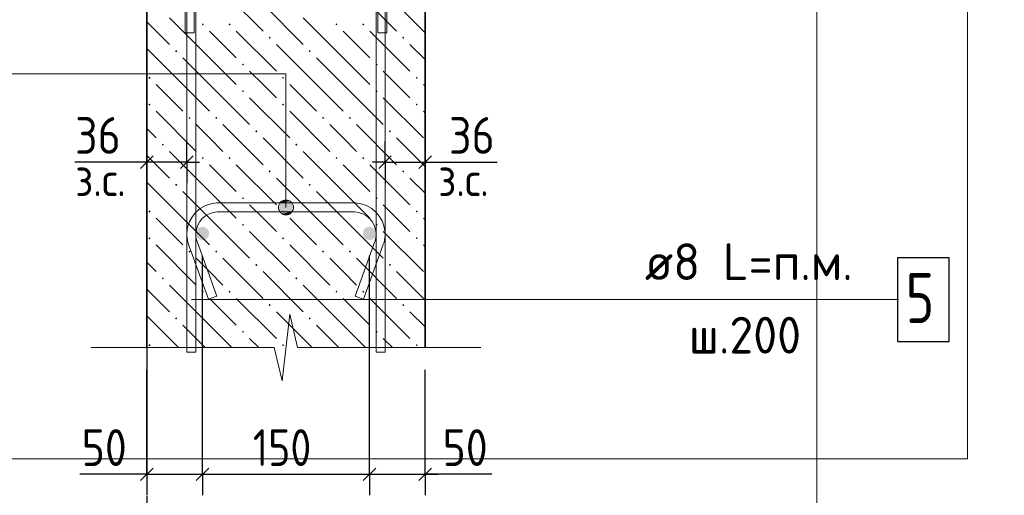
# Model space of a CAD drawing. Header units: millimetres. Extents: x 0 to 59400, y 0 to 42000.
# Tile 8 of 35: x 17700 to 23595, y 11947 to 14794. Entities that reach past the tile are written whole.
import ezdxf

# ---------------------------------------------------------------- set-up
doc = ezdxf.new("R2010")
doc.units = ezdxf.units.MM
doc.linetypes.add('______5', pattern=[1100, 800, -100, 100, -100])
for name, color, linetype, lineweight in [('Standard', 7, 'Continuous', 25), ('ЖБ Стена верхний уровень', 7, 'Continuous', 35), ('Позиционная метка линия выноска', 7, 'Continuous', 13), ('Примечания', 7, 'Continuous', 13), ('Стена обрамление П-обр.', 7, 'Continuous', 35), ('Стена фоновая арматура У1', 7, 'Continuous', 18), ('Стена фоновая арматура Х1', 7, 'Continuous', 35), ('Стена фоновая затяжка С-обр.', 52, 'Continuous', 25)]:
    doc.layers.add(name, color=color, linetype=linetype, lineweight=lineweight)
doc.layers.add('Оси', color=7, linetype='______5')
doc.layers.add('Размерная выноска', color=7, linetype='Continuous')
doc.styles.add('ISOCPEUR', font='txt')

msp = doc.modelspace()

# ---------------------------------------------------------------- hatches: boundary and pattern name
at = {"layer": 'ЖБ Стена верхний уровень', "linetype": 'Continuous', "lineweight": 18, "transparency": 33554687}
for points in [[(18790.7, 14765.6), (18797.2, 14772.1), (18803.7, 14765.6), (18797.2, 14759.1)], [(18950.7, 14765.6), (18957.2, 14772.1), (18963.7, 14765.6), (18957.2, 14759.1)], [(19590.7, 14765.6), (19597.2, 14772.1), (19603.7, 14765.6), (19597.2, 14759.1)], [(19750.7, 14765.6), (19757.2, 14772.1), (19763.7, 14765.6), (19757.2, 14759.1)], [(19190.7, 14685.6), (19197.2, 14692.1), (19203.7, 14685.6), (19197.2, 14679.1)], [(19990.7, 14685.6), (19997.2, 14692.1), (20003.7, 14685.6), (19997.2, 14679.1)], [(18630.7, 14605.6), (18637.2, 14612.1), (18643.7, 14605.6), (18637.2, 14599.1)], [(19430.7, 14605.6), (19437.2, 14612.1), (19443.7, 14605.6), (19437.2, 14599.1)], [(19030.7, 14525.6), (19037.2, 14532.1), (19043.7, 14525.6), (19037.2, 14519.1)], [(19830.7, 14525.6), (19837.2, 14532.1), (19843.7, 14525.6), (19837.2, 14519.1)], [(18470.7, 14445.6), (18477.2, 14452.1), (18483.7, 14445.6), (18477.2, 14439.1)], [(19270.7, 14445.6), (19277.2, 14452.1), (19283.7, 14445.6), (19277.2, 14439.1)], [(20070.7, 14445.6), (20077.2, 14452.1), (20083.7, 14445.6), (20077.2, 14439.1)], [(19030.7, 14365.6), (19037.2, 14372.1), (19043.7, 14365.6), (19037.2, 14359.1)], [(19830.7, 14365.6), (19837.2, 14372.1), (19843.7, 14365.6), (19837.2, 14359.1)], [(18470.7, 14285.6), (18477.2, 14292.1), (18483.7, 14285.6), (18477.2, 14279.1)], [(19270.7, 14285.6), (19277.2, 14292.1), (19283.7, 14285.6), (19277.2, 14279.1)], [(20070.7, 14285.6), (20077.2, 14292.1), (20083.7, 14285.6), (20077.2, 14279.1)], [(18710.7, 14205.6), (18717.2, 14212.1), (18723.7, 14205.6), (18717.2, 14199.1)], [(18870.7, 14205.6), (18877.2, 14212.1), (18883.7, 14205.6), (18877.2, 14199.1)], [(19510.7, 14205.6), (19517.2, 14212.1), (19523.7, 14205.6), (19517.2, 14199.1)], [(19670.7, 14205.6), (19677.2, 14212.1), (19683.7, 14205.6), (19677.2, 14199.1)], [(19110.7, 14125.6), (19117.2, 14132.1), (19123.7, 14125.6), (19117.2, 14119.1)], [(19910.7, 14125.6), (19917.2, 14132.1), (19923.7, 14125.6), (19917.2, 14119.1)], [(18550.7, 14045.6), (18557.2, 14052.1), (18563.7, 14045.6), (18557.2, 14039.1)], [(19350.7, 14045.6), (19357.2, 14052.1), (19363.7, 14045.6), (19357.2, 14039.1)], [(18790.7, 13965.6), (18797.2, 13972.1), (18803.7, 13965.6), (18797.2, 13959.1)], [(18950.7, 13965.6), (18957.2, 13972.1), (18963.7, 13965.6), (18957.2, 13959.1)], [(19590.7, 13965.6), (19597.2, 13972.1), (19603.7, 13965.6), (19597.2, 13959.1)], [(19750.7, 13965.6), (19757.2, 13972.1), (19763.7, 13965.6), (19757.2, 13959.1)], [(19190.7, 13885.6), (19197.2, 13892.1), (19203.7, 13885.6), (19197.2, 13879.1)], [(19990.7, 13885.6), (19997.2, 13892.1), (20003.7, 13885.6), (19997.2, 13879.1)], [(18630.7, 13805.6), (18637.2, 13812.1), (18643.7, 13805.6), (18637.2, 13799.1)], [(19430.7, 13805.6), (19437.2, 13812.1), (19443.7, 13805.6), (19437.2, 13799.1)], [(19030.7, 13725.6), (19037.2, 13732.1), (19043.7, 13725.6), (19037.2, 13719.1)], [(19830.7, 13725.6), (19837.2, 13732.1), (19843.7, 13725.6), (19837.2, 13719.1)], [(18470.7, 13645.6), (18477.2, 13652.1), (18483.7, 13645.6), (18477.2, 13639.1)], [(19270.7, 13645.6), (19277.2, 13652.1), (19283.7, 13645.6), (19277.2, 13639.1)], [(20070.7, 13645.6), (20077.2, 13652.1), (20083.7, 13645.6), (20077.2, 13639.1)], [(19030.7, 13565.6), (19037.2, 13572.1), (19043.7, 13565.6), (19037.2, 13559.1)], [(19830.7, 13565.6), (19837.2, 13572.1), (19843.7, 13565.6), (19837.2, 13559.1)], [(18470.7, 13485.6), (18477.2, 13492.1), (18483.7, 13485.6), (18477.2, 13479.1)], [(19270.7, 13485.6), (19277.2, 13492.1), (19283.7, 13485.6), (19277.2, 13479.1)], [(20070.7, 13485.6), (20077.2, 13492.1), (20083.7, 13485.6), (20077.2, 13479.1)], [(18710.7, 13405.6), (18717.2, 13412.1), (18723.7, 13405.6), (18717.2, 13399.1)], [(18870.7, 13405.6), (18877.2, 13412.1), (18883.7, 13405.6), (18877.2, 13399.1)], [(19510.7, 13405.6), (19517.2, 13412.1), (19523.7, 13405.6), (19517.2, 13399.1)], [(19670.7, 13405.6), (19677.2, 13412.1), (19683.7, 13405.6), (19677.2, 13399.1)], [(19110.7, 13325.6), (19117.2, 13332.1), (19123.7, 13325.6), (19117.2, 13319.1)], [(19910.7, 13325.6), (19917.2, 13332.1), (19923.7, 13325.6), (19917.2, 13319.1)], [(18550.7, 13245.6), (18557.2, 13252.1), (18563.7, 13245.6), (18557.2, 13239.1)], [(19350.7, 13245.6), (19357.2, 13252.1), (19363.7, 13245.6), (19357.2, 13239.1)], [(18790.7, 13165.6), (18797.2, 13172.1), (18803.7, 13165.6), (18797.2, 13159.1)], [(18950.7, 13165.6), (18957.2, 13172.1), (18963.7, 13165.6), (18957.2, 13159.1)], [(19590.7, 13165.6), (19597.2, 13172.1), (19603.7, 13165.6), (19597.2, 13159.1)], [(19750.7, 13165.6), (19757.2, 13172.1), (19763.7, 13165.6), (19757.2, 13159.1)], [(19190.7, 13085.6), (19197.2, 13092.1), (19203.7, 13085.6), (19197.2, 13079.1)], [(19990.7, 13085.6), (19997.2, 13092.1), (20003.7, 13085.6), (19997.2, 13079.1)], [(18630.7, 13005.6), (18637.2, 13012.1), (18643.7, 13005.6), (18637.2, 12999.1)], [(19430.7, 13005.6), (19437.2, 13012.1), (19443.7, 13005.6), (19437.2, 12999.1)], [(19030.7, 12925.6), (19037.2, 12932.1), (19043.7, 12925.6), (19037.2, 12919.1)], [(19830.7, 12925.6), (19837.2, 12932.1), (19843.7, 12925.6), (19837.2, 12919.1)], [(18470.7, 12845.6), (18477.2, 12852.1), (18483.7, 12845.6), (18477.2, 12839.1)], [(19270.7, 12845.6), (19277.2, 12852.1), (19283.7, 12845.6), (19277.2, 12839.1)], [(20070.7, 12845.6), (20077.2, 12852.1), (20083.7, 12845.6), (20077.2, 12839.1)]]:
    msp.add_hatch(color=7, dxfattribs=at).paths.add_polyline_path(points, flags=16)
at = {"layer": 'Позиционная метка линия выноска', "linetype": 'Continuous', "lineweight": 13, "transparency": 33554687}
for points in [[(19333.4, 13692.5), (19256, 13692.5), (19249.7, 13670)], [(19333.4, 13692.5), (19249.7, 13670), (19339.7, 13670)], [(19317.2, 13708.7), (19272.2, 13708.7), (19256, 13692.5)], [(19317.2, 13708.7), (19256, 13692.5), (19333.4, 13692.5)], [(19272.2, 13708.7), (19317.2, 13708.7), (19294.7, 13715)], [(19339.7, 13670), (19249.7, 13670), (19256, 13647.5)], [(19339.7, 13670), (19256, 13647.5), (19333.4, 13647.5)], [(19333.4, 13647.5), (19256, 13647.5), (19272.2, 13631.3)], [(19333.4, 13647.5), (19272.2, 13631.3), (19317.2, 13631.3)], [(19317.2, 13631.3), (19272.2, 13631.3), (19294.7, 13625)]]:
    msp.add_hatch(color=7, dxfattribs=at).paths.add_polyline_path(points)
at = {"layer": 'Стена фоновая арматура Х1', "linetype": 'Continuous', "lineweight": 18, "transparency": 33554687}
for points in [[(18834.7, 13514.4), (18831.7, 13529.7), (18823, 13542.7), (18810, 13551.4), (18794.7, 13554.4), (18779.4, 13551.4), (18766.4, 13542.7), (18757.8, 13529.7), (18754.7, 13514.4), (18757.8, 13499.1), (18766.4, 13486.1), (18779.4, 13477.5), (18794.7, 13474.4), (18810, 13477.5), (18823, 13486.1), (18831.7, 13499.1)], [(19834.7, 13514.4), (19831.7, 13529.7), (19823, 13542.7), (19810, 13551.4), (19794.7, 13554.4), (19779.4, 13551.4), (19766.4, 13542.7), (19757.8, 13529.7), (19754.7, 13514.4), (19757.8, 13499.1), (19766.4, 13486.1), (19779.4, 13477.5), (19794.7, 13474.4), (19810, 13477.5), (19823, 13486.1), (19831.7, 13499.1)]]:
    msp.add_hatch(color=7, dxfattribs=at).paths.add_polyline_path(points)

# ---------------------------------------------------------------- linework, layer by layer
at = {"layer": 'Standard', "color": 7, "linetype": 'Continuous', "lineweight": -3, "transparency": 33554687}
for p, q in [((18461.4, 13940.9), (18461.4, 14065.9)), ((18701.4, 13940.9), (18701.4, 14065.9)), ((19888, 13940.9), (19888, 14065.9)), ((20128.1, 13940.9), (20128.1, 14065.9)), ((18461.4, 13940.9), (18386.4, 13940.9)), ((18461.4, 13940.9), (18461.4, 13815.9)), ((18701.4, 13940.9), (18461.4, 13940.9)), ((18701.4, 13940.9), (18701.4, 13815.9)), ((18701.4, 13940.9), (18776.4, 13940.9)), ((19888, 13940.9), (19813, 13940.9)), ((19888, 13940.9), (19888, 13815.9)), ((19888, 13940.9), (20128.1, 13940.9)), ((20128.1, 13940.9), (20128.1, 13815.9)), ((20128.1, 13940.9), (20203, 13940.9)), ((18461.4, 12072.5), (18461.4, 12197.5)), ((18794.7, 12072.5), (18794.7, 12197.5)), ((19794.7, 12072.5), (19794.7, 12197.5)), ((20128.1, 12072.5), (20128.1, 12197.5)), ((18461.4, 12072.5), (18386.4, 12072.5)), ((18461.4, 12072.5), (18461.4, 11947.5)), ((18461.4, 12072.5), (18794.7, 12072.5)), ((18794.7, 12072.5), (18794.7, 11947.5)), ((18794.7, 12072.5), (19794.7, 12072.5)), ((19794.7, 12072.5), (19794.7, 11947.5)), ((19794.7, 12072.5), (20128.1, 12072.5)), ((20128.1, 12072.5), (20128.1, 11947.5)), ((20128.1, 12072.5), (20203, 12072.5))]:
    msp.add_line(p, q, dxfattribs=at)
at = {"layer": 'Standard', "color": 7, "linetype": 'Continuous', "lineweight": 25, "transparency": 33554687}
for p, q in [((18498.9, 13978.4), (18423.9, 13903.4)), ((18738.9, 13978.4), (18663.9, 13903.4)), ((19850.5, 13903.4), (19925.5, 13978.4)), ((20090.6, 13903.4), (20165.6, 13978.4)), ((18423.9, 12035), (18498.9, 12110)), ((18757.2, 12035), (18832.2, 12110)), ((19757.2, 12035), (19832.2, 12110)), ((20090.6, 12035), (20165.6, 12110))]:
    msp.add_line(p, q, dxfattribs=at)
at = {"layer": 'Standard', "color": 7, "linetype": 'Continuous', "lineweight": 13, "transparency": 33554687}
msp.add_lwpolyline([(22472.9, 6000), (58900, 6000), (58900, 31723.3), (22472.9, 31723.3), (22472.9, 6000)], dxfattribs=at)
at = {"layer": 'Standard', "color": 254, "linetype": 'Continuous', "lineweight": 13, "true_color": 0xc4c4ff, "transparency": 33554687}
msp.add_lwpolyline([(12890.6, 12164.6), (23374.1, 12164.6), (23374.1, 21855.7), (12890.6, 21855.7), (12890.6, 12164.6)], dxfattribs=at)
at = {"layer": 'Standard', "color": 7, "linetype": 'Continuous', "lineweight": -3, "transparency": 33554687}
for points in [[(18794.7, 12072.5), (18794.7, 12089.5), (18794.7, 12089.5), (18794.7, 12089.5), (18794.7, 12089.5), (18794.7, 13381.1)], [(19794.7, 12072.5), (19794.7, 12089.5), (19794.7, 12089.5), (19794.7, 13381.1)], [(18461.4, 12072.5), (18461.4, 12089.5), (18461.4, 12089.5), (18461.4, 12089.5), (18461.4, 12089.5), (18461.4, 12698)], [(20128.1, 12072.5), (20128.1, 12089.5), (20128.1, 12089.5), (20128.1, 12698)]]:
    msp.add_lwpolyline(points, dxfattribs=at)
at = {"layer": 'ЖБ Стена верхний уровень', "color": 7, "linetype": 'Continuous', "lineweight": 35, "transparency": 33554687}
for p, q in [((18461.4, 16647.7), (18461.4, 12831.3)), ((20128.1, 12831.3), (20128.1, 16647.7))]:
    msp.add_line(p, q, dxfattribs=at)
at = {"layer": 'ЖБ Стена верхний уровень', "color": 9, "linetype": 'Continuous', "lineweight": 18, "true_color": 0xc7c7c7, "transparency": 33554687}
for p, q in [((18917.2, 14965.6), (19157.2, 14725.6)), ((19717.2, 14965.6), (19957.2, 14725.6)), ((19157.2, 14885.6), (19397.2, 14645.6)), ((19957.2, 14885.6), (20128.1, 14714.8)), ((18837.2, 14565.6), (18597.2, 14805.6)), ((19637.2, 14565.6), (19397.2, 14805.6)), ((18461.4, 14781.5), (18597.2, 14645.6)), ((18837.2, 14725.6), (18997.2, 14565.6)), ((18997.2, 14725.6), (19237.2, 14485.6)), ((19637.2, 14725.6), (19797.2, 14565.6)), ((19797.2, 14725.6), (20037.2, 14485.6)), ((18677.2, 14405.6), (18461.4, 14621.5)), ((19477.2, 14405.6), (19237.2, 14645.6)), ((20128.1, 14554.8), (20037.2, 14645.6)), ((18677.2, 14565.6), (18837.2, 14405.6)), ((18837.2, 14565.6), (18997.2, 14405.6)), ((19477.2, 14565.6), (19637.2, 14405.6)), ((19637.2, 14565.6), (19797.2, 14405.6)), ((19157.2, 14405.6), (19077.2, 14485.6)), ((19957.2, 14405.6), (19877.2, 14485.6)), ((18517.2, 14405.6), (18677.2, 14245.6)), ((18677.2, 14405.6), (18837.2, 14245.6)), ((18837.2, 14405.6), (19077.2, 14165.6)), ((19237.2, 14325.6), (19157.2, 14405.6)), ((19317.2, 14405.6), (19477.2, 14245.6)), ((19477.2, 14405.6), (19637.2, 14245.6)), ((19637.2, 14405.6), (19877.2, 14165.6)), ((20037.2, 14325.6), (19957.2, 14405.6)), ((20117.2, 14405.6), (20128.1, 14394.8)), ((19077.2, 14325.6), (19317.2, 14085.6)), ((19877.2, 14325.6), (20117.2, 14085.6)), ((18517.2, 14245.6), (18757.2, 14005.6)), ((19317.2, 14245.6), (19557.2, 14005.6)), ((20117.2, 14245.6), (20128.1, 14234.8)), ((18837.2, 14085.6), (18757.2, 14165.6)), ((18917.2, 14165.6), (19157.2, 13925.6)), ((19637.2, 14085.6), (19557.2, 14165.6)), ((19717.2, 14165.6), (19957.2, 13925.6)), ((18461.4, 14141.5), (18517.2, 14085.6)), ((18917.2, 14005.6), (18837.2, 14085.6)), ((19157.2, 14085.6), (19397.2, 13845.6)), ((19717.2, 14005.6), (19637.2, 14085.6)), ((19957.2, 14085.6), (20128.1, 13914.8)), ((18461.4, 13981.5), (18597.2, 13845.6)), ((18837.2, 13765.6), (18597.2, 14005.6)), ((19637.2, 13765.6), (19397.2, 14005.6)), ((18837.2, 13925.6), (18997.2, 13765.6)), ((18997.2, 13925.6), (19237.2, 13685.6)), ((19637.2, 13925.6), (19797.2, 13765.6)), ((19797.2, 13925.6), (20037.2, 13685.6)), ((18677.2, 13605.6), (18461.4, 13821.5)), ((19477.2, 13605.6), (19237.2, 13845.6)), ((20128.1, 13754.8), (20037.2, 13845.6)), ((18677.2, 13765.6), (18837.2, 13605.6)), ((18837.2, 13765.6), (18997.2, 13605.6)), ((19477.2, 13765.6), (19637.2, 13605.6)), ((19637.2, 13765.6), (19797.2, 13605.6)), ((19157.2, 13605.6), (19077.2, 13685.6)), ((19957.2, 13605.6), (19877.2, 13685.6)), ((18517.2, 13605.6), (18677.2, 13445.6)), ((18677.2, 13605.6), (18837.2, 13445.6)), ((18837.2, 13605.6), (19077.2, 13365.6)), ((19237.2, 13525.6), (19157.2, 13605.6)), ((19317.2, 13605.6), (19477.2, 13445.6)), ((19477.2, 13605.6), (19637.2, 13445.6)), ((19637.2, 13605.6), (19877.2, 13365.6)), ((20037.2, 13525.6), (19957.2, 13605.6)), ((20117.2, 13605.6), (20128.1, 13594.8)), ((19077.2, 13525.6), (19317.2, 13285.6)), ((19877.2, 13525.6), (20117.2, 13285.6)), ((18517.2, 13445.6), (18757.2, 13205.6)), ((19317.2, 13445.6), (19557.2, 13205.6)), ((20117.2, 13445.6), (20128.1, 13434.8)), ((18461.4, 13341.5), (18517.2, 13285.6)), ((18837.2, 13285.6), (18757.2, 13365.6)), ((18917.2, 13365.6), (19157.2, 13125.6)), ((19637.2, 13285.6), (19557.2, 13365.6)), ((19717.2, 13365.6), (19957.2, 13125.6)), ((18917.2, 13205.6), (18837.2, 13285.6)), ((19157.2, 13285.6), (19397.2, 13045.6)), ((19717.2, 13205.6), (19637.2, 13285.6)), ((19957.2, 13285.6), (20128.1, 13114.8)), ((18837.2, 12965.6), (18597.2, 13205.6)), ((19637.2, 12965.6), (19397.2, 13205.6)), ((18461.4, 13181.5), (18597.2, 13045.6)), ((18837.2, 13125.6), (18997.2, 12965.6)), ((18997.2, 13125.6), (19237.2, 12885.6)), ((19637.2, 13125.6), (19797.2, 12965.6)), ((19797.2, 13125.6), (20037.2, 12885.6)), ((19451.6, 12831.3), (19237.2, 13045.6)), ((20128.1, 12954.8), (20037.2, 13045.6)), ((18651.6, 12831.3), (18461.4, 13021.5)), ((18677.2, 12965.6), (18811.5, 12831.3)), ((18837.2, 12965.6), (18971.5, 12831.3)), ((19477.2, 12965.6), (19611.5, 12831.3)), ((19637.2, 12965.6), (19771.5, 12831.3)), ((19131.6, 12831.3), (19077.2, 12885.6)), ((19931.6, 12831.3), (19877.2, 12885.6))]:
    msp.add_line(p, q, dxfattribs=at)
at = {"layer": 'Оси', "color": 8, "linetype": '______5', "lineweight": -3, "transparency": 33554687}
msp.add_line((18461.4, 13940.9), (18461.4, 11405.9), dxfattribs=at)
at = {"layer": 'Позиционная метка линия выноска', "color": 7, "linetype": 'Continuous', "lineweight": 13, "transparency": 33554687}
for p, q in [((19294.7, 13715), (19294.7, 13715)), ((19249.7, 13670), (19249.7, 13670)), ((19294.7, 13625), (19294.7, 13625)), ((19339.7, 13670), (19339.7, 13670)), ((18728.1, 13118.1), (22962.8, 13118.1))]:
    msp.add_line(p, q, dxfattribs=at)
msp.add_lwpolyline([(15386.4, 14470), (19294.7, 14470), (19294.7, 13670)], dxfattribs=at)
msp.add_circle((19294.7, 13670), 45, dxfattribs=at)
at = {"layer": 'Примечания', "color": 7, "linetype": 'Continuous', "lineweight": 13, "transparency": 33554687}
for p, q in [((19318, 13031.3), (19271.4, 12631.3)), ((19364.7, 12831.3), (19318, 13031.3)), ((18128.1, 12831.3), (18128.1, 12831.3)), ((19224.7, 12831.3), (18128.1, 12831.3)), ((19271.4, 12631.3), (19224.7, 12831.3)), ((20461.4, 12831.3), (19364.7, 12831.3))]:
    msp.add_line(p, q, dxfattribs=at)
at = {"layer": 'Размерная выноска', "color": 7, "linetype": 'Continuous', "lineweight": -3, "transparency": 33554687}
for p, q in [((18461.4, 13940.9), (18031.1, 13940.9)), ((20128.1, 13940.9), (20558.3, 13940.9)), ((18461.4, 12072.5), (18061.4, 12072.5)), ((20528.1, 12072.5), (20128.1, 12072.5))]:
    msp.add_line(p, q, dxfattribs=at)
at = {"layer": 'Стена обрамление П-обр.', "color": 38, "linetype": 'Continuous', "lineweight": 13, "true_color": 0x5f1e0f, "transparency": 33554687}
for points in [[(18691.4, 14714.5), (18691.4, 17951.3)], [(18691.4, 14714.5), (18691.4, 17951.3)], [(18744.7, 17947.6), (18744.7, 14714.5), (18691.4, 14714.5)], [(18744.7, 17947.6), (18744.7, 14714.5), (18691.4, 14714.5)], [(19898, 17951.3), (19898, 14714.5), (19844.7, 14714.5), (19844.7, 17947.6)], [(19898, 17951.3), (19898, 14714.5), (19844.7, 14714.5), (19844.7, 17947.6)]]:
    msp.add_lwpolyline(points, dxfattribs=at)
at = {"layer": 'Стена фоновая арматура У1', "color": 7, "linetype": 'Continuous', "lineweight": 13, "transparency": 33554687}
for points in [[(18754.7, 18147.7), (18754.7, 12804.6), (18701.4, 12804.6), (18701.4, 18147.7), (18754.7, 18147.7)], [(19888, 18147.7), (19888, 12804.6), (19834.7, 12804.6), (19834.7, 18147.7), (19888, 18147.7)]]:
    msp.add_lwpolyline(points, dxfattribs=at)
at = {"layer": 'Стена фоновая арматура У1', "color": 7, "linetype": 'Continuous', "lineweight": 25, "transparency": 33554687}
msp.add_lwpolyline([(22955.6, 12868.1), (23265.6, 12868.1), (23265.6, 13368.1), (22955.6, 13368.1), (22955.6, 12868.1)], dxfattribs=at)
at = {"layer": 'Стена фоновая затяжка С-обр.', "color": 98, "linetype": 'Continuous', "lineweight": 13, "true_color": 0x005000, "transparency": 33554687}
msp.add_lwpolyline([(19708.1, 13138.7), (19827.1, 13465.5), (19828.8, 13470.8), (19830.3, 13476.2), (19831.6, 13481.5), (19832.7, 13486.9), (19833.5, 13492.3), (19834.1, 13497.8), (19834.5, 13503.3), (19834.7, 13508.9), (19834.7, 13515.2), (19831.4, 13539.3), (19823.3, 13563.7), (19810.8, 13586), (19795.6, 13604.2), (19777.4, 13619.4), (19755, 13632), (19730.6, 13640), (19706.5, 13643.4), (18882.9, 13643.4), (18858.8, 13640), (18834.4, 13632), (18812, 13619.4), (18793.8, 13604.2), (18778.6, 13586), (18766.1, 13563.7), (18758.1, 13539.3), (18754.7, 13515.2), (18754.7, 13508.9), (18754.9, 13503.3), (18755.3, 13497.8), (18755.9, 13492.3), (18756.7, 13486.9), (18757.8, 13481.5), (18759.1, 13476.2), (18760.6, 13470.8), (18762.4, 13465.5), (18881.3, 13138.7), (18831.2, 13120.4), (18712, 13448), (18709.6, 13455.2), (18707.5, 13462.6), (18705.7, 13470.1), (18704.2, 13477.6), (18703, 13485.2), (18702.2, 13492.9), (18701.6, 13500.5), (18701.4, 13508.1), (18701.4, 13518.9), (18705.9, 13551.4), (18717.1, 13585.3), (18734.5, 13616.4), (18756, 13642.1), (18781.7, 13663.5), (18812.8, 13681), (18846.7, 13692.2), (18879.2, 13696.7), (19710.2, 13696.7), (19742.7, 13692.2), (19776.6, 13681), (19807.8, 13663.5), (19833.5, 13642.1), (19854.9, 13616.4), (19872.4, 13585.3), (19883.5, 13551.4), (19888, 13518.9), (19888, 13508.1), (19887.8, 13500.5), (19887.3, 13492.9), (19886.4, 13485.2), (19885.2, 13477.6), (19883.7, 13470.1), (19881.9, 13462.6), (19879.8, 13455.2), (19877.5, 13448), (19758.2, 13120.4), (19708.1, 13138.7)], dxfattribs=at)

# ---------------------------------------------------------------- texts
at = {"layer": 'Standard', "color": 7, "linetype": 'Continuous', "lineweight": 25, "transparency": 33554687, "char_height": 220, "attachment_point": 7, "style": 'ISOCPEUR'}
for s, insert, width in [('\\W0.87;36', (18032.2, 13990.9), 403.924), ('\\W0.87;36', (20271.2, 13990.9), 403.932), ('\\W0.87;50', (18071.2, 12122.5), 403.924), ('\\W0.83;150', (19096.7, 12122.5), 508.571), ('\\W0.87;50', (20232.2, 12122.5), 403.932)]:
    msp.add_mtext(s, dxfattribs=dict(at, insert=insert, width=width))
at = {"layer": 'Standard', "color": 7, "linetype": 'Continuous', "lineweight": 18, "transparency": 33554687, "char_height": 200, "width": 459.942, "attachment_point": 7, "style": 'ISOCPEUR'}
for insert in [(18033, 13737.7), (20206.4, 13737.7)]:
    msp.add_mtext('\\W0.90;з.с.', dxfattribs=dict(at, insert=insert))
at = {"layer": 'Стена фоновая арматура У1', "color": 7, "linetype": 'Continuous', "lineweight": 13, "transparency": 33554687, "attachment_point": 7, "style": 'ISOCPEUR'}
for s, insert, char_height, width in [('\\W0.97;ø8 L=п.м. ', (21442.8, 13235.4), 220, 1491.878), ('\\W0.78;5', (23005.6, 12978.1), 300, 326.416), ('\\W0.95;ш.200 ', (21706.8, 12795.4), 220, 962.122)]:
    msp.add_mtext(s, dxfattribs=dict(at, insert=insert, char_height=char_height, width=width))

doc.saveas('drawing.dxf')
